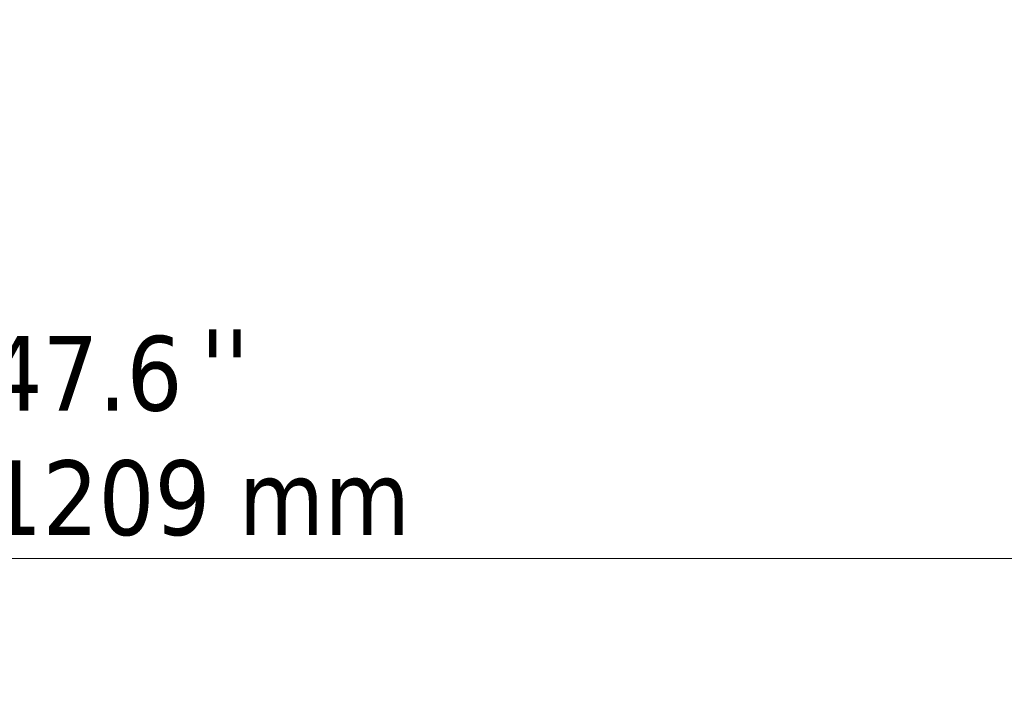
# Model space of a CAD drawing. Header units: millimetres. Extents: x 242 to 3406, y 441 to 2246.
# Tile 24 of 35: x 2456 to 2931, y 441 to 761. Entities that reach past the tile are written whole.
import ezdxf

# ---------------------------------------------------------------- set-up
doc = ezdxf.new("R2010")
doc.units = ezdxf.units.MM
doc.header["$LTSCALE"] = 12
doc.layers.add('Symbol (ISO)', color=7, linetype='Continuous', lineweight=50)
doc.layers.add('Wymiar (ISO)', color=7, linetype='Continuous', lineweight=18)
doc.styles.add('Tekst notatki (ISO)', font='tahoma.ttf')
doc.dimstyles.new('Domyślne (ISO)', dxfattribs={"dimscale": 12, "dimtxt": 3, "dimasz": 3, "dimexe": 3.175, "dimexo": 0, "dimgap": 0.762, "dimtad": 1, "dimdec": 1, "dimlfac": 0.03937, "dimrnd": 1e-08, "dimzin": 0, "dimdsep": 46, "dimtxsty": 'Tekst notatki (ISO)', "dimblk": 'Filled-1', "dimcen": 0.09, "dimdle": 10, "dimse1": 1, "dimse2": 1, "dimclrd": 256, "dimclre": 256, "dimclrt": 256, "dimadec": 0, "dimazin": 0, "dimtfac": 0.666667, "dimtmove": 0, "dimatfit": 3, "dimfxl": 1, "dimtolj": 1, "dimlwd": 15, "dimlwe": 15, "dimarcsym": 0})

# ---------------------------------------------------------------- blocks, each defined once
blk = doc.blocks.new('Filled-1')
at = {"color": 0}
for p, q in [((0, 0), (-1, 0.25)), ((-1, 0.25), (-1, -0.25)), ((-1, 0), (0, 0)), ((-1, -0.25), (0, 0))]:
    blk.add_line(p, q, dxfattribs=at)
at = {"color": 0, "flags": 128}
blk.add_lwpolyline([(-1, -0.25), (0, 0), (-1, 0.25), (-1, -0.25)], dxfattribs=at)
at = {"color": 0}
blk.add_solid([(-1, -0.25), (0, 0), (-1, 0.25), (-1, -0.25)], dxfattribs=at)
blk = doc.blocks.new('*D4')
at = {"layer": 'Defpoints', "color": 0, "transparency": 16777216}
for p in [(1961.33, 845.66), (3116.62, 845.66), (3116.62, 501.09)]:
    blk.add_point(p, dxfattribs=at)
at = {"layer": 'Wymiar (ISO)', "lineweight": 15, "transparency": 16777216}
blk.add_line((1997.33, 501.09), (3080.62, 501.09), dxfattribs=at)
at = {"layer": 'Wymiar (ISO)', "lineweight": 15, "transparency": 16777216, "xscale": 36, "yscale": 36, "zscale": 36, "rotation": 180}
blk.add_blockref('Filled-1', (1961.33, 501.09), dxfattribs=at)
at = {"layer": 'Wymiar (ISO)', "lineweight": 15, "transparency": 16777216, "xscale": 36, "yscale": 36, "zscale": 36}
blk.add_blockref('Filled-1', (3116.62, 501.09), dxfattribs=at)
at = {"layer": 'Wymiar (ISO)', "lineweight": 18, "transparency": 16777216, "insert": (2439.87, 608.41), "char_height": 36, "attachment_point": 1, "style": 'Tekst notatki (ISO)'}
blk.add_mtext('\\A1;47.6\\P1209 mm', dxfattribs=at)

msp = doc.modelspace()

# ---------------------------------------------------------------- texts
at = {"layer": 'Symbol (ISO)', "insert": (2543.14, 611.5), "char_height": 36, "attachment_point": 1, "style": 'Tekst notatki (ISO)'}
msp.add_mtext("\\fTahoma|b0|i0;''", dxfattribs=at)

# ---------------------------------------------------------------- dimensions: what is measured, and where the dimension line sits
at = {"layer": 'Wymiar (ISO)', "lineweight": 18}
dim = msp.add_linear_dim(base=(3116.62, 501.09), p1=(1961.33, 845.66), p2=(3116.62, 845.66), angle=180, text='<>\\P1209 mm', dimstyle='Domyślne (ISO)', override={"dimgap": 0.762, "dimdec": 1, "dimlfac": 0.041202, "dimpost": '\\X', "dimse1": 1, "dimse2": 1, "dimtol": 0, "dimlim": 0, "dimtp": 0, "dimtm": 0, "dimtdec": 2, "dimtofl": 0, "dimatfit": 1, "dimtvp": -0.25}, dxfattribs=at)
dim.commit()
dim.dimension.update_dxf_attribs({"geometry": '*D4', "text_midpoint": (2538.98, 501.09), "dimtype": 160})

doc.saveas('drawing.dxf')
